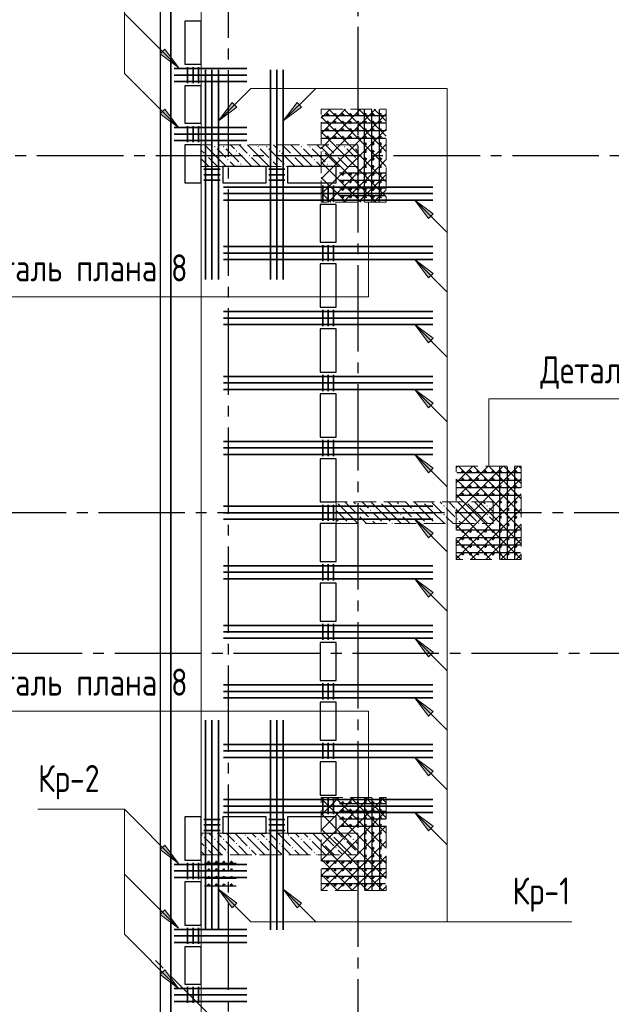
# Model space of a CAD drawing. Header units: millimetres. Extents: x 0 to 43617, y 0 to 59400.
# Tile 6 of 31: x 5995 to 11469, y 21288 to 30388. Entities that reach past the tile are written whole.
import ezdxf

# ---------------------------------------------------------------- set-up
doc = ezdxf.new("R2010")
doc.units = ezdxf.units.MM
doc.linetypes.add('______2', pattern=[270, 200, -70])
doc.linetypes.add('______5', pattern=[1100, 800, -100, 100, -100])
for name, color, linetype, lineweight in [('S1 Стержни арматуры фон', 7, 'Continuous', 25), ('Standard', 7, 'Continuous', 25), ('Вспомогательная арматура', 7, 'Continuous', 25), ('ЖБ Пилон', 180, 'Continuous', 25), ('Оси', 40, '______5', 18), ('Позиционная метка номер позиции', 7, 'Continuous', 13), ('Поперечная арматура', 7, 'Continuous', 25), ('Поперечное армирование AW фон', 7, 'Continuous', 25), ('Примечания', 7, 'Continuous', 25)]:
    doc.layers.add(name, color=color, linetype=linetype, lineweight=lineweight)
doc.layers.add('ЖБ Перекрытие верхний уровень', color=7, linetype='Continuous', lineweight=25, true_color=0xe0e0ff)
doc.styles.add('GOST 2.304-81', font='txt')

msp = doc.modelspace()

# ---------------------------------------------------------------- hatches: boundary and pattern name
at = {"layer": 'ЖБ Пилон', "linetype": 'Continuous', "lineweight": 18, "transparency": 33554687}
for points in [[(7794.5, 29213.1), (7801, 29219.6), (7807.5, 29213.1), (7801, 29206.6)], [(7874.5, 29213.1), (7881, 29219.6), (7887.5, 29213.1), (7881, 29206.6)], [(8194.5, 29213.1), (8201, 29219.6), (8207.5, 29213.1), (8201, 29206.6)], [(8274.5, 29213.1), (8281, 29219.6), (8287.5, 29213.1), (8281, 29206.6)], [(8594.5, 29213.1), (8601, 29219.6), (8607.5, 29213.1), (8601, 29206.6)], [(8674.5, 29213.1), (8681, 29219.6), (8687.5, 29213.1), (8681, 29206.6)], [(8994.5, 29213.1), (9001, 29219.6), (9007.5, 29213.1), (9001, 29206.6)], [(9074.5, 29213.1), (9081, 29219.6), (9087.5, 29213.1), (9081, 29206.6)], [(7714.5, 29133.1), (7721, 29139.6), (7727.5, 29133.1), (7721, 29126.6)], [(7994.5, 29173.1), (8001, 29179.6), (8007.5, 29173.1), (8001, 29166.6)], [(8114.5, 29133.1), (8121, 29139.6), (8127.5, 29133.1), (8121, 29126.6)], [(8394.5, 29173.1), (8401, 29179.6), (8407.5, 29173.1), (8401, 29166.6)], [(8514.5, 29133.1), (8521, 29139.6), (8527.5, 29133.1), (8521, 29126.6)], [(8794.5, 29173.1), (8801, 29179.6), (8807.5, 29173.1), (8801, 29166.6)], [(8914.5, 29133.1), (8921, 29139.6), (8927.5, 29133.1), (8921, 29126.6)], [(7914.5, 29093.1), (7921, 29099.6), (7927.5, 29093.1), (7921, 29086.6)], [(8034.5, 29053.1), (8041, 29059.6), (8047.4, 29053.1), (8041, 29046.6)], [(8314.5, 29093.1), (8321, 29099.6), (8327.5, 29093.1), (8321, 29086.6)], [(8434.5, 29053.1), (8441, 29059.6), (8447.4, 29053.1), (8441, 29046.6)], [(8714.5, 29093.1), (8721, 29099.6), (8727.5, 29093.1), (8721, 29086.6)], [(8834.5, 29053.1), (8841, 29059.6), (8847.4, 29053.1), (8841, 29046.6)], [(9114.5, 29093.1), (9121, 29099.6), (9124, 29096.6), (9124, 29089.7), (9121, 29086.6)], [(8924.3, 25930), (8924, 25929.7), (8924, 25930)], [(9114.5, 25893.1), (9121, 25899.6), (9127.5, 25893.1), (9121, 25886.6)], [(9234.5, 25853.1), (9241, 25859.6), (9247.4, 25853.1), (9241, 25846.6)], [(9324.3, 25930), (9321, 25926.6), (9317.6, 25930)], [(9514.5, 25893.1), (9521, 25899.6), (9527.5, 25893.1), (9521, 25886.6)], [(9634.5, 25853.1), (9641, 25859.6), (9647.4, 25853.1), (9641, 25846.6)], [(9724.3, 25930), (9721, 25926.6), (9717.6, 25930)], [(9914.5, 25893.1), (9921, 25899.6), (9927.5, 25893.1), (9921, 25886.6)], [(10034.5, 25853.1), (10041, 25859.6), (10047.4, 25853.1), (10041, 25846.6)], [(10124.3, 25930), (10121, 25926.6), (10117.6, 25930)], [(10314.5, 25893.1), (10321, 25899.6), (10327.5, 25893.1), (10321, 25886.6)], [(9114.5, 25813.1), (9121, 25819.6), (9127.5, 25813.1), (9121, 25806.6)], [(9234.5, 25773.1), (9241, 25779.6), (9247.4, 25773.1), (9241, 25766.6)], [(9514.5, 25813.1), (9521, 25819.6), (9527.5, 25813.1), (9521, 25806.6)], [(9634.5, 25773.1), (9641, 25779.6), (9647.4, 25773.1), (9641, 25766.6)], [(9914.5, 25813.1), (9921, 25819.6), (9927.5, 25813.1), (9921, 25806.6)], [(10034.5, 25773.1), (10041, 25779.6), (10047.4, 25773.1), (10041, 25766.6)], [(10314.5, 25813.1), (10321, 25819.6), (10327.5, 25813.1), (10321, 25806.6)], [(8954.5, 25733.1), (8960.9, 25739.6), (8967.4, 25733.1), (8964.3, 25730), (8957.6, 25730)], [(9034.5, 25733.1), (9041, 25739.6), (9047.4, 25733.1), (9044.3, 25730), (9037.6, 25730)], [(9354.5, 25733.1), (9360.9, 25739.6), (9367.4, 25733.1), (9364.3, 25730), (9357.6, 25730)], [(9434.5, 25733.1), (9441, 25739.6), (9447.4, 25733.1), (9444.3, 25730), (9437.6, 25730)], [(9754.5, 25733.1), (9760.9, 25739.6), (9767.4, 25733.1), (9764.3, 25730), (9757.6, 25730)], [(9834.5, 25733.1), (9841, 25739.6), (9847.4, 25733.1), (9844.3, 25730), (9837.6, 25730)], [(10154.5, 25733.1), (10160.9, 25739.6), (10167.4, 25733.1), (10164.3, 25730), (10157.6, 25730)], [(10234.5, 25733.1), (10241, 25739.6), (10247.4, 25733.1), (10244.3, 25730), (10237.6, 25730)], [(7674.5, 22853.1), (7681, 22859.6), (7687.5, 22853.1), (7681, 22846.6)], [(8074.5, 22853.1), (8081, 22859.6), (8087.5, 22853.1), (8081, 22846.6)], [(8474.5, 22853.1), (8481, 22859.6), (8487.5, 22853.1), (8481, 22846.6)], [(8874.5, 22853.1), (8881, 22859.6), (8887.5, 22853.1), (8881, 22846.6)], [(7794.5, 22813.1), (7801, 22819.6), (7807.5, 22813.1), (7801, 22806.6)], [(7874.5, 22813.1), (7881, 22819.6), (7887.5, 22813.1), (7881, 22806.6)], [(7994.5, 22773.1), (8001, 22779.6), (8007.5, 22773.1), (8001, 22766.6)], [(8194.5, 22813.1), (8201, 22819.6), (8207.5, 22813.1), (8201, 22806.6)], [(8274.5, 22813.1), (8281, 22819.6), (8287.5, 22813.1), (8281, 22806.6)], [(8394.5, 22773.1), (8401, 22779.6), (8407.5, 22773.1), (8401, 22766.6)], [(8594.5, 22813.1), (8601, 22819.6), (8607.5, 22813.1), (8601, 22806.6)], [(8674.5, 22813.1), (8681, 22819.6), (8687.5, 22813.1), (8681, 22806.6)], [(8794.5, 22773.1), (8801, 22779.6), (8807.5, 22773.1), (8801, 22766.6)], [(8994.5, 22813.1), (9001, 22819.6), (9007.5, 22813.1), (9001, 22806.6)], [(9074.5, 22813.1), (9081, 22819.6), (9087.5, 22813.1), (9081, 22806.6)], [(7714.5, 22733.1), (7721, 22739.6), (7727.5, 22733.1), (7721, 22726.6)], [(7914.5, 22693.1), (7921, 22699.6), (7927.5, 22693.1), (7921, 22686.6)], [(8114.5, 22733.1), (8121, 22739.6), (8127.5, 22733.1), (8121, 22726.6)], [(8314.5, 22693.1), (8321, 22699.6), (8327.5, 22693.1), (8321, 22686.6)], [(8514.5, 22733.1), (8521, 22739.6), (8527.5, 22733.1), (8521, 22726.6)], [(8714.5, 22693.1), (8721, 22699.6), (8727.5, 22693.1), (8721, 22686.6)], [(8914.5, 22733.1), (8921, 22739.6), (8927.5, 22733.1), (8921, 22726.6)], [(9114.5, 22693.1), (9121, 22699.6), (9124, 22696.6), (9124, 22689.7), (9121, 22686.6)]]:
    msp.add_hatch(color=7, dxfattribs=at).paths.add_polyline_path(points, flags=16)
at = {"layer": 'Позиционная метка номер позиции', "linetype": 'Continuous', "lineweight": 13, "transparency": 33554687}
for points in [[(7336.9, 30114.7), (7464.2, 29945), (7294.5, 30072.3)], [(8003.7, 29578.8), (7834, 29451.5), (7961.3, 29621.2)], [(8003.7, 29578.8), (7834, 29451.5), (7961.3, 29621.2)], [(8603.7, 29578.8), (8434, 29451.5), (8561.3, 29621.2)], [(7336.9, 29559.7), (7464.2, 29390), (7294.5, 29517.3)], [(7336.9, 29559.7), (7464.2, 29390), (7294.5, 29517.3)], [(9777.8, 28550.3), (9650.5, 28720), (9820.2, 28592.7)], [(9777.8, 28000.3), (9650.5, 28170), (9820.2, 28042.7)], [(9777.8, 27400.3), (9650.5, 27570), (9820.2, 27442.7)], [(9777.8, 26800.3), (9650.5, 26970), (9820.2, 26842.7)], [(9777.8, 26200.3), (9650.5, 26370), (9820.2, 26242.7)], [(9777.8, 25600.3), (9650.5, 25770), (9820.2, 25642.7)], [(9777.8, 25050.3), (9650.5, 25220), (9820.2, 25092.7)], [(9777.8, 24500.3), (9650.5, 24670), (9820.2, 24542.7)], [(9777.8, 23950.3), (9650.5, 24120), (9820.2, 23992.7)], [(9777.8, 23400.3), (9650.5, 23570), (9820.2, 23442.7)], [(9777.8, 22890.3), (9650.5, 23060), (9820.2, 22932.7)], [(9777.8, 22890.3), (9650.5, 23060), (9820.2, 22932.7)], [(7336.9, 22759.7), (7464.2, 22590), (7294.5, 22717.3)], [(7961.3, 22180.5), (7834, 22350.2), (8003.7, 22222.9)], [(7961.3, 22180.5), (7834, 22350.2), (8003.7, 22222.9)], [(8561.3, 22180.5), (8434, 22350.2), (8603.7, 22222.9)], [(7336.9, 22159.7), (7464.2, 21990), (7294.5, 22117.3)], [(7336.9, 21604.7), (7464.2, 21435), (7294.5, 21562.3)], [(7336.9, 21604.7), (7464.2, 21435), (7294.5, 21562.3)]]:
    msp.add_hatch(color=7, dxfattribs=at).paths.add_polyline_path(points, flags=16)

# ---------------------------------------------------------------- linework, layer by layer
at = {"layer": 'S1 Стержни арматуры фон', "color": 7, "linetype": 'Continuous', "lineweight": 35, "transparency": 33554687}
for p, q in [((7424.1, 29935), (8096.1, 29935)), ((7424.1, 29875), (8096.1, 29875)), ((7714, 29924), (7714, 27986)), ((7714, 29924), (7714, 27986)), ((7774, 29924), (7774, 27986)), ((7774, 29924), (7774, 27986)), ((7834, 29924), (7834, 27986)), ((7834, 29924), (7834, 27986)), ((8314, 29924), (8314, 27986)), ((8314, 29924), (8314, 27986)), ((8374, 29924), (8374, 27986)), ((8374, 29924), (8374, 27986)), ((8434, 29924), (8434, 27986)), ((8434, 29924), (8434, 27986)), ((7424.1, 29815), (8096.1, 29815)), ((7424.1, 29390), (8096.1, 29390)), ((7424.1, 29330), (8096.1, 29330)), ((7424.1, 29270), (8096.1, 29270)), ((7880, 28840), (9818, 28840)), ((7880, 28840), (9818, 28840)), ((7880, 28780), (9818, 28780)), ((7880, 28780), (9818, 28780)), ((7880, 28720), (9818, 28720)), ((7880, 28720), (9818, 28720)), ((7880, 28290), (9818, 28290)), ((7880, 28290), (9818, 28290)), ((7880, 28230), (9818, 28230)), ((7880, 28230), (9818, 28230)), ((7880, 28170), (9818, 28170)), ((7880, 28170), (9818, 28170)), ((7880, 27690), (9818, 27690)), ((7880, 27690), (9818, 27690)), ((7880, 27630), (9818, 27630)), ((7880, 27630), (9818, 27630)), ((7880, 27570), (9818, 27570)), ((7880, 27570), (9818, 27570)), ((7880, 27090), (9818, 27090)), ((7880, 27090), (9818, 27090)), ((7880, 27030), (9818, 27030)), ((7880, 27030), (9818, 27030)), ((7880, 26970), (9818, 26970)), ((7880, 26970), (9818, 26970)), ((7880, 26490), (9818, 26490)), ((7880, 26490), (9818, 26490)), ((7880, 26430), (9818, 26430)), ((7880, 26430), (9818, 26430)), ((7880, 26370), (9818, 26370)), ((7880, 26370), (9818, 26370)), ((7880, 25890), (9818, 25890)), ((7880, 25890), (9818, 25890)), ((7880, 25830), (9818, 25830)), ((7880, 25830), (9818, 25830)), ((7880, 25770), (9818, 25770)), ((7880, 25770), (9818, 25770)), ((7880, 25340), (9818, 25340)), ((7880, 25340), (9818, 25340)), ((7880, 25280), (9818, 25280)), ((7880, 25280), (9818, 25280)), ((7880, 25220), (9818, 25220)), ((7880, 25220), (9818, 25220)), ((7880, 24790), (9818, 24790)), ((7880, 24790), (9818, 24790)), ((7880, 24730), (9818, 24730)), ((7880, 24730), (9818, 24730)), ((7880, 24670), (9818, 24670)), ((7880, 24670), (9818, 24670)), ((7880, 24240), (9818, 24240)), ((7880, 24240), (9818, 24240)), ((7880, 24180), (9818, 24180)), ((7880, 24180), (9818, 24180)), ((7880, 24120), (9818, 24120)), ((7880, 24120), (9818, 24120)), ((7714, 23914), (7714, 21976)), ((7714, 23914), (7714, 21976)), ((7774, 23914), (7774, 21976)), ((7774, 23914), (7774, 21976)), ((7834, 23914), (7834, 21976)), ((7834, 23914), (7834, 21976)), ((8314, 23914), (8314, 21976)), ((8314, 23914), (8314, 21976)), ((8374, 23914), (8374, 21976)), ((8374, 23914), (8374, 21976)), ((8434, 23914), (8434, 21976)), ((8434, 23914), (8434, 21976)), ((7880, 23690), (9818, 23690)), ((7880, 23690), (9818, 23690)), ((7880, 23630), (9818, 23630)), ((7880, 23630), (9818, 23630)), ((7880, 23570), (9818, 23570)), ((7880, 23570), (9818, 23570)), ((7880, 23180), (9818, 23180)), ((7880, 23180), (9818, 23180)), ((7880, 23120), (9818, 23120)), ((7880, 23120), (9818, 23120)), ((7880, 23060), (9818, 23060)), ((7880, 23060), (9818, 23060)), ((7424.1, 22580), (8096.1, 22580)), ((7424.1, 22520), (8096.1, 22520)), ((7424.1, 22460), (8096.1, 22460)), ((7424.1, 21980), (8096.1, 21980)), ((7424.1, 21920), (8096.1, 21920)), ((7424.1, 21860), (8096.1, 21860)), ((7424.1, 21435), (8096.1, 21435)), ((7424.1, 21375), (8096.1, 21375)), ((7424.1, 21315), (8096.1, 21315))]:
    msp.add_line(p, q, dxfattribs=at)
at = {"layer": 'Standard', "color": 7, "linetype": 'Continuous', "lineweight": 25, "transparency": 33554687}
for p, q in [((7394, 28680), (7394, 57220)), ((7524, 30375), (7524, 29975)), ((7674, 30375), (7524, 30375)), ((7674, 29975), (7674, 30375)), ((7524, 29975), (7674, 29975)), ((7524, 29775), (7524, 29430)), ((7674, 29775), (7524, 29775)), ((7674, 29430), (7674, 29775)), ((7524, 29430), (7674, 29430)), ((7524, 29230), (7524, 28880)), ((7674, 29230), (7524, 29230)), ((7674, 28880), (7674, 29230)), ((7874, 29030), (7874, 28880)), ((8274, 29030), (7874, 29030)), ((8274, 28880), (8274, 29030)), ((8474, 29030), (8474, 28880)), ((8924, 29030), (8474, 29030)), ((8924, 28880), (8924, 29030)), ((7524, 28880), (7674, 28880)), ((7874, 28880), (8274, 28880)), ((8474, 28880), (8924, 28880)), ((7394, 20799.6), (7394, 28680)), ((8774, 28680), (8774, 28330)), ((8924, 28680), (8774, 28680)), ((8924, 28330), (8924, 28680)), ((8774, 28330), (8924, 28330)), ((8774, 28130), (8774, 27730)), ((8924, 28130), (8774, 28130)), ((8924, 27730), (8924, 28130)), ((8774, 27730), (8924, 27730)), ((8774, 27530), (8774, 27130)), ((8924, 27530), (8774, 27530)), ((8924, 27130), (8924, 27530)), ((8774, 27130), (8924, 27130)), ((8774, 26930), (8774, 26530)), ((8924, 26930), (8774, 26930)), ((8924, 26530), (8924, 26930)), ((8774, 26530), (8924, 26530)), ((8774, 26330), (8774, 25930)), ((8924, 26330), (8774, 26330)), ((8924, 25930), (8924, 26330)), ((8774, 25930), (8924, 25930)), ((8774, 25730), (8774, 25380)), ((8924, 25730), (8774, 25730)), ((8924, 25380), (8924, 25730)), ((8774, 25380), (8924, 25380)), ((8774, 25180), (8774, 24830)), ((8924, 25180), (8774, 25180)), ((8924, 24830), (8924, 25180)), ((8774, 24830), (8924, 24830)), ((8774, 24630), (8774, 24280)), ((8924, 24630), (8774, 24630)), ((8924, 24280), (8924, 24630)), ((8774, 24280), (8924, 24280)), ((8774, 24080), (8774, 23730)), ((8924, 24080), (8774, 24080)), ((8924, 23730), (8924, 24080)), ((8774, 23730), (8924, 23730)), ((8774, 23530), (8774, 23220)), ((8924, 23530), (8774, 23530)), ((8924, 23220), (8924, 23530)), ((8774, 23220), (8924, 23220)), ((7524, 23020), (7524, 22620)), ((7674, 23020), (7524, 23020)), ((7674, 22620), (7674, 23020)), ((7874, 23020), (7874, 22870)), ((8274, 23020), (7874, 23020)), ((8274, 22870), (8274, 23020)), ((8474, 23020), (8474, 22870)), ((8924, 23020), (8474, 23020)), ((8924, 22870), (8924, 23020)), ((7874, 22870), (8274, 22870)), ((8474, 22870), (8924, 22870)), ((7524, 22620), (7674, 22620)), ((7524, 22420), (7524, 22020)), ((7674, 22420), (7524, 22420)), ((7674, 22020), (7674, 22420)), ((7524, 22020), (7674, 22020)), ((7524, 21820), (7524, 21475)), ((7674, 21820), (7524, 21820)), ((7674, 21475), (7674, 21820)), ((7524, 21475), (7674, 21475))]:
    msp.add_line(p, q, dxfattribs=at)
at = {"layer": 'Standard', "color": 254, "linetype": 'Continuous', "lineweight": 25, "true_color": 0xc4c4ff, "transparency": 33554687}
msp.add_lwpolyline([(7294, 10000), (33174, 10000), (33174, 57320), (7294, 57320), (7294, 10000)], dxfattribs=at)
at = {"layer": 'Standard', "color": 7, "linetype": 'Continuous', "lineweight": 25, "transparency": 33554687}
msp.add_lwpolyline([(7394, 10100), (33074, 10100), (33074, 57220), (7394, 57220), (7394, 10100)], dxfattribs=at)
at = {"layer": 'Standard', "color": 7, "linetype": 'Continuous', "lineweight": 13, "transparency": 33554687}
msp.add_lwpolyline([(7674, 10379.8), (33074, 10379.8), (33074, 57220), (7674, 57220), (7674, 10379.8)], dxfattribs=at)
at = {"layer": 'Вспомогательная арматура', "color": 7, "linetype": 'Continuous', "lineweight": 25, "transparency": 33554687}
for p, q in [((9379, 29500), (8789, 29500)), ((9184, 28705), (9184, 29555)), ((9254, 28705), (9254, 29555)), ((9324, 28705), (9324, 29555)), ((9379, 29430), (8789, 29430)), ((9379, 29360), (8789, 29360)), ((9379, 29290), (8789, 29290)), ((9379, 28970), (8954, 28970)), ((9379, 28900), (8954, 28900)), ((9379, 28830), (8954, 28830)), ((9379, 28760), (8954, 28760)), ((10434, 26255), (10434, 25405)), ((10504, 26255), (10504, 25405)), ((10574, 26255), (10574, 25405)), ((10629, 26200), (10039, 26200)), ((10629, 26130), (10039, 26130)), ((10629, 26060), (10039, 26060)), ((10629, 25990), (10039, 25990)), ((10629, 25670), (10039, 25670)), ((10629, 25600), (10039, 25600)), ((10629, 25530), (10039, 25530)), ((10629, 25460), (10039, 25460)), ((9379, 23140), (8954, 23140)), ((9184, 23195), (9184, 22345)), ((9254, 23195), (9254, 22345)), ((9324, 23195), (9324, 22345)), ((9379, 23070), (8954, 23070)), ((9379, 23000), (8954, 23000)), ((9379, 22930), (8954, 22930)), ((7999, 22590), (7704, 22590)), ((9379, 22610), (8789, 22610)), ((7999, 22520), (7704, 22520)), ((9379, 22540), (8789, 22540)), ((7999, 22450), (7704, 22450)), ((9379, 22470), (8789, 22470)), ((9379, 22400), (8789, 22400)), ((7999, 22380), (7704, 22380))]:
    msp.add_line(p, q, dxfattribs=at)
at = {"layer": 'ЖБ Перекрытие верхний уровень', "color": 7, "linetype": 'Continuous', "lineweight": 18, "transparency": 33554687}
for p, q in [((7394, 57220), (7394, 28680)), ((7524, 29975), (7524, 30375)), ((7524, 30375), (7674, 30375)), ((7674, 30375), (7674, 29975)), ((7674, 29975), (7524, 29975)), ((7524, 29430), (7524, 29775)), ((7524, 29775), (7674, 29775)), ((7674, 29775), (7674, 29430)), ((7674, 29430), (7524, 29430)), ((7524, 29230), (7674, 29230)), ((7524, 28880), (7524, 29230)), ((7674, 29230), (7674, 28880)), ((7874, 28880), (7874, 29030)), ((7874, 29030), (8274, 29030)), ((8274, 29030), (8274, 28880)), ((8474, 29030), (8924, 29030)), ((8474, 28880), (8474, 29030)), ((8924, 29030), (8924, 28880)), ((7674, 28880), (7524, 28880)), ((8274, 28880), (7874, 28880)), ((8924, 28880), (8474, 28880)), ((7394, 28680), (7394, 20799.6)), ((8774, 28680), (8924, 28680)), ((8774, 28330), (8774, 28680)), ((8924, 28680), (8924, 28330)), ((8924, 28330), (8774, 28330)), ((8774, 27730), (8774, 28130)), ((8774, 28130), (8924, 28130)), ((8924, 28130), (8924, 27730)), ((8924, 27730), (8774, 27730)), ((8774, 27130), (8774, 27530)), ((8774, 27530), (8924, 27530)), ((8924, 27530), (8924, 27130)), ((8924, 27130), (8774, 27130)), ((8774, 26530), (8774, 26930)), ((8774, 26930), (8924, 26930)), ((8924, 26930), (8924, 26530)), ((8924, 26530), (8774, 26530)), ((8774, 25930), (8774, 26330)), ((8774, 26330), (8924, 26330)), ((8924, 26330), (8924, 25930)), ((8924, 25930), (8774, 25930)), ((8774, 25730), (8924, 25730)), ((8774, 25380), (8774, 25730)), ((8924, 25730), (8924, 25380)), ((8924, 25380), (8774, 25380)), ((8774, 24830), (8774, 25180)), ((8774, 25180), (8924, 25180)), ((8924, 25180), (8924, 24830)), ((8924, 24830), (8774, 24830)), ((8774, 24280), (8774, 24630)), ((8774, 24630), (8924, 24630)), ((8924, 24630), (8924, 24280)), ((8924, 24280), (8774, 24280)), ((8774, 23730), (8774, 24080)), ((8774, 24080), (8924, 24080)), ((8924, 24080), (8924, 23730)), ((8924, 23730), (8774, 23730)), ((8774, 23530), (8924, 23530)), ((8774, 23220), (8774, 23530)), ((8924, 23530), (8924, 23220)), ((8924, 23220), (8774, 23220)), ((7524, 22620), (7524, 23020)), ((7524, 23020), (7674, 23020)), ((7674, 23020), (7674, 22620)), ((7874, 22870), (7874, 23020)), ((7874, 23020), (8274, 23020)), ((8274, 23020), (8274, 22870)), ((8474, 23020), (8924, 23020)), ((8474, 22870), (8474, 23020)), ((8924, 23020), (8924, 22870)), ((8274, 22870), (7874, 22870)), ((8924, 22870), (8474, 22870)), ((7674, 22620), (7524, 22620)), ((7524, 22420), (7674, 22420)), ((7524, 22020), (7524, 22420)), ((7674, 22420), (7674, 22020)), ((7674, 22020), (7524, 22020)), ((7524, 21475), (7524, 21820)), ((7524, 21820), (7674, 21820)), ((7674, 21820), (7674, 21475)), ((7674, 21475), (7524, 21475))]:
    msp.add_line(p, q, dxfattribs=at)
at = {"layer": 'ЖБ Пилон', "color": 253, "linetype": '______2', "lineweight": 13, "true_color": 0xa0a0a0, "transparency": 33554687}
for p, q in [((9124, 29230), (7674, 29230)), ((7674, 29230), (7674, 29030)), ((9124, 29030), (9124, 29230)), ((7674, 29030), (9124, 29030)), ((10374, 25930), (8924, 25930)), ((8924, 25930), (8924, 25730)), ((10374, 25730), (10374, 25930)), ((8924, 25730), (10374, 25730)), ((9124, 22870), (7674, 22870)), ((7674, 22870), (7674, 22670)), ((9124, 22670), (9124, 22870)), ((7674, 22670), (9124, 22670))]:
    msp.add_line(p, q, dxfattribs=at)
at = {"layer": 'ЖБ Пилон', "color": 9, "linetype": 'Continuous', "lineweight": 18, "true_color": 0xc7c7c7, "transparency": 33554687}
for p, q in [((7821, 29113.1), (7704.1, 29230)), ((7944.1, 29230), (7981, 29193.1)), ((8024.1, 29230), (8101, 29153.1)), ((8221, 29113.1), (8104.1, 29230)), ((8344.1, 29230), (8381, 29193.1)), ((8424.1, 29230), (8501, 29153.1)), ((8621, 29113.1), (8504.1, 29230)), ((8744.1, 29230), (8781, 29193.1)), ((8824.1, 29230), (8901, 29153.1)), ((9021, 29113.1), (8904.1, 29230)), ((7674, 29180.1), (7701, 29153.1)), ((7821, 29193.1), (7901, 29113.1)), ((7901, 29193.1), (8021, 29073.1)), ((8141, 29033.1), (8021, 29153.1)), ((8221, 29193.1), (8301, 29113.1)), ((8301, 29193.1), (8421, 29073.1)), ((8541, 29033.1), (8421, 29153.1)), ((8621, 29193.1), (8701, 29113.1)), ((8701, 29193.1), (8821, 29073.1)), ((8941, 29033.1), (8821, 29153.1)), ((9021, 29193.1), (9101, 29113.1)), ((9101, 29193.1), (9124, 29170.1)), ((7741, 29033.1), (7674, 29100.1)), ((7741, 29113.1), (7821, 29033.1)), ((7741, 29033.1), (7744.1, 29030)), ((7821, 29113.1), (7901, 29033.1)), ((7821, 29033.1), (7824.1, 29030)), ((7981, 29033.1), (7941, 29073.1)), ((7984.1, 29030), (7981, 29033.1)), ((8060.9, 29033.1), (8064.1, 29030)), ((8141, 29113.1), (8221, 29033.1)), ((8141, 29033.1), (8144.1, 29030)), ((8221, 29113.1), (8301, 29033.1)), ((8221, 29033.1), (8224.1, 29030)), ((8381, 29033.1), (8341, 29073.1)), ((8384.1, 29030), (8381, 29033.1)), ((8460.9, 29033.1), (8464.1, 29030)), ((8541, 29113.1), (8621, 29033.1)), ((8541, 29033.1), (8544.1, 29030)), ((8621, 29113.1), (8701, 29033.1)), ((8621, 29033.1), (8624.1, 29030)), ((8781, 29033.1), (8741, 29073.1)), ((8784.1, 29030), (8781, 29033.1)), ((8860.9, 29033.1), (8864.1, 29030)), ((8941, 29113.1), (9021, 29033.1)), ((8941, 29033.1), (8944.1, 29030)), ((9021, 29113.1), (9101, 29033.1)), ((9021, 29033.1), (9024.1, 29030)), ((8941, 25833.1), (8924, 25850.1)), ((8941, 25913.1), (9021, 25833.1)), ((9021, 25913.1), (9004.1, 25930)), ((9021, 25913.1), (9101, 25833.1)), ((9084.1, 25930), (9101, 25913.1)), ((9181, 25833.1), (9141, 25873.1)), ((9164.1, 25930), (9221, 25873.1)), ((9341, 25833.1), (9244.1, 25930)), ((9341, 25913.1), (9421, 25833.1)), ((9421, 25913.1), (9404.1, 25930)), ((9421, 25913.1), (9501, 25833.1)), ((9484.1, 25930), (9501, 25913.1)), ((9581, 25833.1), (9541, 25873.1)), ((9564.1, 25930), (9621, 25873.1)), ((9741, 25833.1), (9644.1, 25930)), ((9741, 25913.1), (9821, 25833.1)), ((9821, 25913.1), (9804.1, 25930)), ((9821, 25913.1), (9901, 25833.1)), ((9884.1, 25930), (9901, 25913.1)), ((9981, 25833.1), (9941, 25873.1)), ((9964.1, 25930), (10021, 25873.1)), ((10141, 25833.1), (10044.1, 25930)), ((10141, 25913.1), (10221, 25833.1)), ((10221, 25913.1), (10204.1, 25930)), ((10221, 25913.1), (10301, 25833.1)), ((10284.1, 25930), (10301, 25913.1)), ((10374, 25840.1), (10341, 25873.1)), ((10364.1, 25930), (10374, 25920.1)), ((8924, 25770.1), (8941, 25753.1)), ((8941, 25833.1), (9021, 25753.1)), ((9021, 25833.1), (9124.1, 25730)), ((9141, 25793.1), (9204.1, 25730)), ((9221, 25793.1), (9181, 25833.1)), ((9260.9, 25833.1), (9341, 25753.1)), ((9260.9, 25753.1), (9284.1, 25730)), ((9341, 25833.1), (9421, 25753.1)), ((9421, 25833.1), (9524.1, 25730)), ((9541, 25793.1), (9604.1, 25730)), ((9621, 25793.1), (9581, 25833.1)), ((9660.9, 25833.1), (9741, 25753.1)), ((9660.9, 25753.1), (9684.1, 25730)), ((9741, 25833.1), (9821, 25753.1)), ((9821, 25833.1), (9924.1, 25730)), ((9941, 25793.1), (10004.1, 25730)), ((10021, 25793.1), (9981, 25833.1)), ((10060.9, 25833.1), (10141, 25753.1)), ((10060.9, 25753.1), (10084.1, 25730)), ((10141, 25833.1), (10221, 25753.1)), ((10221, 25833.1), (10324.1, 25730)), ((10341, 25793.1), (10374, 25760.1)), ((7744.1, 22870), (7781, 22833.1)), ((7860.9, 22833.1), (7824.1, 22870)), ((7904.1, 22870), (7981, 22793.1)), ((7984.1, 22870), (8101, 22753.1)), ((8144.1, 22870), (8181, 22833.1)), ((8260.9, 22833.1), (8224.1, 22870)), ((8304.1, 22870), (8381, 22793.1)), ((8384.1, 22870), (8501, 22753.1)), ((8544.1, 22870), (8581, 22833.1)), ((8660.9, 22833.1), (8624.1, 22870)), ((8704.1, 22870), (8781, 22793.1)), ((8784.1, 22870), (8901, 22753.1)), ((8944.1, 22870), (8981, 22833.1)), ((9060.9, 22833.1), (9024.1, 22870)), ((9104.1, 22870), (9124, 22850.1)), ((7674, 22780.1), (7701, 22753.1)), ((7821, 22713.1), (7701, 22833.1)), ((7821, 22793.1), (7901, 22713.1)), ((7901, 22793.1), (8021, 22673.1)), ((8104.1, 22670), (8021, 22753.1)), ((8221, 22713.1), (8101, 22833.1)), ((8221, 22793.1), (8301, 22713.1)), ((8301, 22793.1), (8421, 22673.1)), ((8504.1, 22670), (8421, 22753.1)), ((8621, 22713.1), (8501, 22833.1)), ((8621, 22793.1), (8701, 22713.1)), ((8701, 22793.1), (8821, 22673.1)), ((8904.1, 22670), (8821, 22753.1)), ((9021, 22713.1), (8901, 22833.1)), ((9021, 22793.1), (9101, 22713.1)), ((9101, 22793.1), (9124, 22770.1)), ((7704.1, 22670), (7674, 22700.1)), ((7741, 22713.1), (7784.1, 22670)), ((7821, 22713.1), (7864.1, 22670)), ((7944.1, 22670), (7941, 22673.1)), ((8141, 22713.1), (8184.1, 22670)), ((8221, 22713.1), (8264.1, 22670)), ((8344.1, 22670), (8341, 22673.1)), ((8541, 22713.1), (8584.1, 22670)), ((8621, 22713.1), (8664.1, 22670)), ((8744.1, 22670), (8741, 22673.1)), ((8941, 22713.1), (8984.1, 22670)), ((9021, 22713.1), (9064.1, 22670))]:
    msp.add_line(p, q, dxfattribs=at)
at = {"layer": 'Оси', "color": 8, "linetype": '______5', "lineweight": -3, "transparency": 33554687}
for p, q in [((9124, 57820), (9124, 7100)), ((7924, 57420), (7924, 7100)), ((22354, 29130), (4600, 29130)), ((29524, 25830), (4600, 25830)), ((34074, 24530), (4600, 24530)), ((34074, 24530), (4600, 24530)), ((16513.2, 12429.9), (7199.9, 21743.2))]:
    msp.add_line(p, q, dxfattribs=at)
at = {"layer": 'Позиционная метка номер позиции', "color": 7, "linetype": 'Continuous', "lineweight": 13, "transparency": 33554687}
for p, q in [((7464.2, 29945), (6964.2, 30445)), ((7294.5, 30072.3), (7336.9, 30114.7)), ((7464.2, 29945), (7294.5, 30072.3)), ((7315.7, 30093.5), (7305.1, 30104.1)), ((7336.9, 30114.7), (7464.2, 29945)), ((7464.2, 29945), (7464.2, 29945)), ((7464.2, 29945), (7464.2, 29945)), ((7464.2, 29945), (7464.2, 29945)), ((7464.2, 29390), (6964.2, 29890)), ((7834, 29451.5), (8134, 29751.5)), ((8434, 29451.5), (8734, 29751.5)), ((7834, 29451.5), (7961.3, 29621.2)), ((7834, 29451.5), (7961.3, 29621.2)), ((8003.7, 29578.8), (7834, 29451.5)), ((8003.7, 29578.8), (7834, 29451.5)), ((7961.3, 29621.2), (8003.7, 29578.8)), ((7961.3, 29621.2), (8003.7, 29578.8)), ((7982.5, 29600), (7993.1, 29610.6)), ((7982.5, 29600), (7993.1, 29610.6)), ((8434, 29451.5), (8561.3, 29621.2)), ((8603.7, 29578.8), (8434, 29451.5)), ((8561.3, 29621.2), (8603.7, 29578.8)), ((8582.5, 29600), (8593.1, 29610.6)), ((7294.5, 29517.3), (7336.9, 29559.7)), ((7294.5, 29517.3), (7336.9, 29559.7)), ((7464.2, 29390), (7294.5, 29517.3)), ((7464.2, 29390), (7294.5, 29517.3)), ((7315.7, 29538.5), (7305.1, 29549.1)), ((7315.7, 29538.5), (7305.1, 29549.1)), ((7336.9, 29559.7), (7464.2, 29390)), ((7336.9, 29559.7), (7464.2, 29390)), ((7834, 29451.5), (7834, 29451.5)), ((7834, 29451.5), (7834, 29451.5)), ((7834, 29451.5), (7834, 29451.5)), ((7834, 29451.5), (7834, 29451.5)), ((7834, 29451.5), (7834, 29451.5)), ((7834, 29451.5), (7834, 29451.5)), ((8434, 29451.5), (8434, 29451.5)), ((8434, 29451.5), (8434, 29451.5)), ((8434, 29451.5), (8434, 29451.5)), ((7464.2, 29390), (7464.2, 29390)), ((7464.2, 29390), (7464.2, 29390)), ((7464.2, 29390), (7464.2, 29390)), ((7464.2, 29390), (7464.2, 29390)), ((7464.2, 29390), (7464.2, 29390)), ((7464.2, 29390), (7464.2, 29390)), ((9650.5, 28720), (9950.5, 28420)), ((9650.5, 28720), (9650.5, 28720)), ((9650.5, 28720), (9650.5, 28720)), ((9650.5, 28720), (9650.5, 28720)), ((9650.5, 28720), (9820.2, 28592.7)), ((9777.8, 28550.3), (9650.5, 28720)), ((9820.2, 28592.7), (9777.8, 28550.3)), ((9799, 28571.5), (9809.6, 28560.9)), ((9650.5, 28170), (9950.5, 27870)), ((9650.5, 28170), (9650.5, 28170)), ((9650.5, 28170), (9650.5, 28170)), ((9650.5, 28170), (9650.5, 28170)), ((9650.5, 28170), (9820.2, 28042.7)), ((9777.8, 28000.3), (9650.5, 28170)), ((9820.2, 28042.7), (9777.8, 28000.3)), ((9799, 28021.5), (9809.6, 28010.9)), ((9650.5, 27570), (9950.5, 27270)), ((9650.5, 27570), (9650.5, 27570)), ((9650.5, 27570), (9650.5, 27570)), ((9650.5, 27570), (9650.5, 27570)), ((9650.5, 27570), (9820.2, 27442.7)), ((9777.8, 27400.3), (9650.5, 27570)), ((9820.2, 27442.7), (9777.8, 27400.3)), ((9799, 27421.5), (9809.6, 27410.9)), ((9650.5, 26970), (9950.5, 26670)), ((9650.5, 26970), (9650.5, 26970)), ((9650.5, 26970), (9650.5, 26970)), ((9650.5, 26970), (9650.5, 26970)), ((9650.5, 26970), (9820.2, 26842.7)), ((9777.8, 26800.3), (9650.5, 26970)), ((9820.2, 26842.7), (9777.8, 26800.3)), ((9799, 26821.5), (9809.6, 26810.9)), ((9650.5, 26370), (9950.5, 26070)), ((9650.5, 26370), (9650.5, 26370)), ((9650.5, 26370), (9650.5, 26370)), ((9650.5, 26370), (9650.5, 26370)), ((9650.5, 26370), (9820.2, 26242.7)), ((9777.8, 26200.3), (9650.5, 26370)), ((9820.2, 26242.7), (9777.8, 26200.3)), ((9799, 26221.5), (9809.6, 26210.9)), ((9650.5, 25770), (9950.5, 25470)), ((9650.5, 25770), (9650.5, 25770)), ((9650.5, 25770), (9650.5, 25770)), ((9650.5, 25770), (9650.5, 25770)), ((9650.5, 25770), (9820.2, 25642.7)), ((9777.8, 25600.3), (9650.5, 25770)), ((9820.2, 25642.7), (9777.8, 25600.3)), ((9799, 25621.5), (9809.6, 25610.9)), ((9650.5, 25220), (9950.5, 24920)), ((9650.5, 25220), (9650.5, 25220)), ((9650.5, 25220), (9650.5, 25220)), ((9650.5, 25220), (9650.5, 25220)), ((9650.5, 25220), (9820.2, 25092.7)), ((9777.8, 25050.3), (9650.5, 25220)), ((9820.2, 25092.7), (9777.8, 25050.3)), ((9799, 25071.5), (9809.6, 25060.9)), ((9650.5, 24670), (9950.5, 24370)), ((9650.5, 24670), (9650.5, 24670)), ((9650.5, 24670), (9650.5, 24670)), ((9650.5, 24670), (9650.5, 24670)), ((9650.5, 24670), (9820.2, 24542.7)), ((9777.8, 24500.3), (9650.5, 24670)), ((9820.2, 24542.7), (9777.8, 24500.3)), ((9799, 24521.5), (9809.6, 24510.9)), ((9650.5, 24120), (9950.5, 23820)), ((9650.5, 24120), (9650.5, 24120)), ((9650.5, 24120), (9650.5, 24120)), ((9650.5, 24120), (9650.5, 24120)), ((9650.5, 24120), (9820.2, 23992.7)), ((9777.8, 23950.3), (9650.5, 24120)), ((9820.2, 23992.7), (9777.8, 23950.3)), ((9799, 23971.5), (9809.6, 23960.9)), ((9650.5, 23570), (9950.5, 23270)), ((9650.5, 23570), (9650.5, 23570)), ((9650.5, 23570), (9650.5, 23570)), ((9650.5, 23570), (9650.5, 23570)), ((9650.5, 23570), (9820.2, 23442.7)), ((9777.8, 23400.3), (9650.5, 23570)), ((9820.2, 23442.7), (9777.8, 23400.3)), ((9799, 23421.5), (9809.6, 23410.9)), ((7464.2, 22590), (6964.2, 23090)), ((9650.5, 23060), (9650.5, 23060)), ((9650.5, 23060), (9650.5, 23060)), ((9650.5, 23060), (9650.5, 23060)), ((9650.5, 23060), (9820.2, 22932.7)), ((9777.8, 22890.3), (9650.5, 23060)), ((9650.5, 23060), (9950.5, 22760)), ((9650.5, 23060), (9650.5, 23060)), ((9650.5, 23060), (9650.5, 23060)), ((9650.5, 23060), (9650.5, 23060)), ((9650.5, 23060), (9820.2, 22932.7)), ((9777.8, 22890.3), (9650.5, 23060)), ((9820.2, 22932.7), (9777.8, 22890.3)), ((9820.2, 22932.7), (9777.8, 22890.3)), ((9799, 22911.5), (9809.6, 22900.9)), ((9799, 22911.5), (9809.6, 22900.9)), ((7294.5, 22717.3), (7336.9, 22759.7)), ((7336.9, 22759.7), (7464.2, 22590)), ((7464.2, 22590), (7294.5, 22717.3)), ((7315.7, 22738.5), (7305.1, 22749.1)), ((7464.2, 22590), (7464.2, 22590)), ((7464.2, 22590), (7464.2, 22590)), ((7464.2, 22590), (7464.2, 22590)), ((7464.2, 21990), (6964.2, 22490)), ((7834, 22350.2), (7834, 22350.2)), ((7834, 22350.2), (7834, 22350.2)), ((7834, 22350.2), (7834, 22350.2)), ((7834, 22350.2), (8003.7, 22222.9)), ((7961.3, 22180.5), (7834, 22350.2)), ((7834, 22350.2), (8134, 22050.2)), ((7834, 22350.2), (7834, 22350.2)), ((7834, 22350.2), (7834, 22350.2)), ((7834, 22350.2), (7834, 22350.2)), ((7834, 22350.2), (8003.7, 22222.9)), ((7961.3, 22180.5), (7834, 22350.2)), ((8434, 22350.2), (8734, 22050.2)), ((8434, 22350.2), (8434, 22350.2)), ((8434, 22350.2), (8434, 22350.2)), ((8434, 22350.2), (8434, 22350.2)), ((8434, 22350.2), (8603.7, 22222.9)), ((8561.3, 22180.5), (8434, 22350.2)), ((8003.7, 22222.9), (7961.3, 22180.5)), ((8003.7, 22222.9), (7961.3, 22180.5)), ((8603.7, 22222.9), (8561.3, 22180.5)), ((7294.5, 22117.3), (7336.9, 22159.7)), ((7464.2, 21990), (7294.5, 22117.3)), ((7315.7, 22138.5), (7305.1, 22149.1)), ((7336.9, 22159.7), (7464.2, 21990)), ((7982.5, 22201.7), (7993.1, 22191.1)), ((7982.5, 22201.7), (7993.1, 22191.1)), ((8582.5, 22201.7), (8593.1, 22191.1)), ((7464.2, 21435), (6964.2, 21935)), ((7464.2, 21990), (7464.2, 21990)), ((7464.2, 21990), (7464.2, 21990)), ((7464.2, 21990), (7464.2, 21990)), ((7294.5, 21562.3), (7336.9, 21604.7)), ((7294.5, 21562.3), (7336.9, 21604.7)), ((7315.7, 21583.5), (7305.1, 21594.1)), ((7315.7, 21583.5), (7305.1, 21594.1)), ((7336.9, 21604.7), (7464.2, 21435)), ((7336.9, 21604.7), (7464.2, 21435)), ((7464.2, 21435), (7294.5, 21562.3)), ((7464.2, 21435), (7294.5, 21562.3)), ((7464.2, 21435), (7464.2, 21435)), ((7464.2, 21435), (7464.2, 21435)), ((7464.2, 21435), (7464.2, 21435)), ((7464.2, 21435), (7464.2, 21435)), ((7464.2, 21435), (7464.2, 21435)), ((7464.2, 21435), (7464.2, 21435))]:
    msp.add_line(p, q, dxfattribs=at)
for points in [[(7464.2, 29390), (6964.2, 29890), (6964.2, 33410), (6164.2, 33410)], [(7834, 29451.5), (8134, 29751.5), (9950.5, 29751.5), (9950.5, 22050.2), (11104, 22050.2)], [(7464.2, 21435), (6964.2, 21935), (6964.2, 23090), (6164.2, 23090)], [(9650.5, 23060), (9950.5, 22760), (9950.5, 22050.2), (11104, 22050.2)], [(7834, 22350.2), (8134, 22050.2), (11104, 22050.2)]]:
    msp.add_lwpolyline(points, dxfattribs=at)
at = {"layer": 'Поперечная арматура', "color": 7, "linetype": 'Continuous', "lineweight": 50, "transparency": 33554687}
for centre in [(8844, 29510), (8914, 29510), (8984, 29510), (9054, 29510), (9124, 29510), (9194, 29510), (9264, 29510), (9334, 29510), (8844, 29440), (8914, 29440), (8984, 29440), (9054, 29440), (9124, 29440), (9194, 29440), (9264, 29440), (9334, 29440), (8844, 29370), (8844, 29300), (8914, 29370), (8914, 29300), (8984, 29370), (8984, 29300), (9054, 29370), (9054, 29300), (9124, 29370), (9124, 29300), (9194, 29370), (9194, 29300), (9264, 29370), (9264, 29300), (9334, 29370), (9334, 29300), (9194, 29240), (9264, 29240), (9334, 29240), (9194, 29170), (9264, 29170), (9334, 29170), (9194, 29100), (9194, 29030), (9264, 29100), (9264, 29030), (9334, 29100), (9334, 29030), (8984, 28960), (9054, 28960), (9124, 28960), (9194, 28960), (9264, 28960), (9334, 28960), (8984, 28890), (9054, 28890), (9124, 28890), (9194, 28890), (9264, 28890), (9334, 28890), (8984, 28820), (9054, 28820), (9124, 28820), (9194, 28820), (9264, 28820), (9334, 28820), (8984, 28750), (9054, 28750), (9124, 28750), (9194, 28750), (9264, 28750), (9334, 28750), (10094, 26210), (10164, 26210), (10234, 26210), (10304, 26210), (10374, 26210), (10444, 26210), (10514, 26210), (10584, 26210), (10094, 26140), (10164, 26140), (10234, 26140), (10304, 26140), (10374, 26140), (10444, 26140), (10514, 26140), (10584, 26140), (10094, 26070), (10164, 26070), (10234, 26070), (10304, 26070), (10374, 26070), (10444, 26070), (10514, 26070), (10584, 26070), (10094, 26000), (10164, 26000), (10234, 26000), (10304, 26000), (10374, 26000), (10444, 26000), (10444, 25930), (10514, 26000), (10514, 25930), (10584, 26000), (10584, 25930), (10444, 25860), (10514, 25860), (10584, 25860), (10444, 25790), (10514, 25790), (10584, 25790), (10094, 25660), (10164, 25660), (10234, 25660), (10304, 25660), (10374, 25660), (10444, 25720), (10444, 25660), (10514, 25720), (10514, 25660), (10584, 25720), (10584, 25660), (10094, 25590), (10164, 25590), (10234, 25590), (10304, 25590), (10374, 25590), (10444, 25590), (10514, 25590), (10584, 25590), (10094, 25520), (10164, 25520), (10234, 25520), (10304, 25520), (10374, 25520), (10444, 25520), (10514, 25520), (10584, 25520), (10094, 25450), (10164, 25450), (10234, 25450), (10304, 25450), (10374, 25450), (10444, 25450), (10514, 25450), (10584, 25450), (8984, 23150), (9054, 23150), (9124, 23150), (9194, 23150), (9264, 23150), (9334, 23150), (8984, 23080), (9054, 23080), (9124, 23080), (9194, 23080), (9264, 23080), (9334, 23080), (8984, 23010), (8984, 22940), (9054, 23010), (9054, 22940), (9124, 23010), (9124, 22940), (9194, 23010), (9194, 22940), (9264, 23010), (9264, 22940), (9334, 23010), (9334, 22940), (9194, 22870), (9264, 22870), (9334, 22870), (9194, 22800), (9264, 22800), (9334, 22800), (9194, 22730), (9194, 22660), (9264, 22730), (9264, 22660), (9334, 22730), (9334, 22660), (7744, 22600), (7814, 22600), (7884, 22600), (7954, 22600), (8844, 22600), (8914, 22600), (8984, 22600), (9054, 22600), (9124, 22600), (9194, 22600), (9264, 22600), (9334, 22600), (7744, 22530), (7814, 22530), (7884, 22530), (7954, 22530), (8844, 22530), (8914, 22530), (8984, 22530), (9054, 22530), (9124, 22530), (9194, 22530), (9264, 22530), (9334, 22530), (7744, 22460), (7744, 22390), (7814, 22460), (7814, 22390), (7884, 22460), (7884, 22390), (7954, 22460), (7954, 22390), (8844, 22460), (8844, 22390), (8914, 22460), (8914, 22390), (8984, 22460), (8984, 22390), (9054, 22460), (9054, 22390), (9124, 22460), (9124, 22390), (9194, 22460), (9194, 22390), (9264, 22460), (9264, 22390), (9334, 22460), (9334, 22390)]:
    msp.add_circle(centre, 5, dxfattribs=at)
at = {"layer": 'Поперечное армирование AW фон', "color": 7, "linetype": 'Continuous', "lineweight": 35, "transparency": 33554687}
for p, q in [((7549, 29800), (7549, 29950)), ((7599, 29800), (7599, 29950)), ((7649, 29800), (7649, 29950)), ((7549, 29255), (7549, 29405)), ((7599, 29255), (7599, 29405)), ((7649, 29255), (7649, 29405)), ((7699, 29005), (7849, 29005)), ((7699, 28955), (7849, 28955)), ((8299, 29005), (8449, 29005)), ((8299, 28955), (8449, 28955)), ((7699, 28905), (7849, 28905)), ((8299, 28905), (8449, 28905)), ((8799, 28855), (8799, 28705)), ((8849, 28855), (8849, 28705)), ((8899, 28855), (8899, 28705)), ((8799, 28305), (8799, 28155)), ((8849, 28305), (8849, 28155)), ((8899, 28305), (8899, 28155)), ((8799, 27705), (8799, 27555)), ((8849, 27705), (8849, 27555)), ((8899, 27705), (8899, 27555)), ((8799, 27105), (8799, 26955)), ((8849, 27105), (8849, 26955)), ((8899, 27105), (8899, 26955)), ((8799, 26505), (8799, 26355)), ((8849, 26505), (8849, 26355)), ((8899, 26505), (8899, 26355)), ((8799, 25905), (8799, 25755)), ((8849, 25905), (8849, 25755)), ((8899, 25905), (8899, 25755)), ((8799, 25355), (8799, 25205)), ((8849, 25355), (8849, 25205)), ((8899, 25355), (8899, 25205)), ((8799, 24805), (8799, 24655)), ((8849, 24805), (8849, 24655)), ((8899, 24805), (8899, 24655)), ((8799, 24255), (8799, 24105)), ((8849, 24255), (8849, 24105)), ((8899, 24255), (8899, 24105)), ((8799, 23705), (8799, 23555)), ((8849, 23705), (8849, 23555)), ((8899, 23705), (8899, 23555)), ((8799, 23195), (8799, 23045)), ((8849, 23195), (8849, 23045)), ((8899, 23195), (8899, 23045)), ((7699, 22995), (7849, 22995)), ((7699, 22945), (7849, 22945)), ((8299, 22995), (8449, 22995)), ((8299, 22945), (8449, 22945)), ((7699, 22895), (7849, 22895)), ((8299, 22895), (8449, 22895)), ((7549, 22445), (7549, 22595)), ((7599, 22445), (7599, 22595)), ((7649, 22445), (7649, 22595)), ((7549, 21845), (7549, 21995)), ((7599, 21845), (7599, 21995)), ((7649, 21845), (7649, 21995)), ((7549, 21300), (7549, 21450)), ((7599, 21300), (7599, 21450)), ((7649, 21300), (7649, 21450))]:
    msp.add_line(p, q, dxfattribs=at)
at = {"layer": 'Примечания', "color": 252, "linetype": 'Continuous', "lineweight": 13, "true_color": 0x8f8f8f, "transparency": 33554687}
for p, q in [((8784, 29476.2), (8867.8, 29560)), ((8784, 29336.2), (9007.8, 29560)), ((8784, 29196.2), (9147.8, 29560)), ((8784, 29056.2), (9287.8, 29560)), ((8784, 28916.2), (9384, 29516.2)), ((8784, 29490.1), (9384, 28890.1)), ((8854.1, 29560), (9384, 29030.1)), ((8994.1, 29560), (9384, 29170.1)), ((9134.1, 29560), (9384, 29310.1)), ((9274.1, 29560), (9384, 29450.1)), ((8784, 28776.2), (9384, 29376.2)), ((8784, 29350.1), (9384, 28750.1)), ((8847.8, 28700), (9384, 29236.2)), ((8784, 29210.1), (9294.1, 28700)), ((8784, 29070.1), (9154.1, 28700)), ((8987.8, 28700), (9384, 29096.2)), ((9127.8, 28700), (9384, 28956.2)), ((8784, 28930.1), (9014.1, 28700)), ((8784, 28790.1), (8874.1, 28700)), ((9267.8, 28700), (9384, 28816.2)), ((10034, 26246.2), (10047.8, 26260)), ((10034, 26106.2), (10187.8, 26260)), ((10034, 25966.2), (10327.8, 26260)), ((10034, 25826.2), (10467.8, 26260)), ((10034, 25686.2), (10607.8, 26260)), ((10054.1, 26260), (10634, 25680.1)), ((10194.1, 26260), (10634, 25820.1)), ((10334.1, 26260), (10634, 25960.1)), ((10474.1, 26260), (10634, 26100.1)), ((10614.1, 26260), (10634, 26240.1)), ((10034, 26140.1), (10541, 25633.2)), ((10121, 25633.2), (10634, 26146.2)), ((10034, 26000.1), (10401, 25633.2)), ((10260.9, 25633.2), (10634, 26006.2)), ((10034, 25860.1), (10260.9, 25633.2)), ((10401, 25633.2), (10634, 25866.2)), ((10034, 25720.1), (10121, 25633.2)), ((10541, 25633.2), (10634, 25726.2)), ((10034, 25546.2), (10121, 25633.2)), ((10034, 25406.2), (10260.9, 25633.2)), ((10034, 25580.1), (10214.1, 25400)), ((10121, 25633.2), (10354.1, 25400)), ((10167.8, 25400), (10401, 25633.2)), ((10260.9, 25633.2), (10494.1, 25400)), ((10307.8, 25400), (10541, 25633.2)), ((10401, 25633.2), (10634, 25400.1)), ((10447.8, 25400), (10634, 25586.2)), ((10541, 25633.2), (10634, 25540.1)), ((10034, 25440.1), (10074.1, 25400)), ((10587.8, 25400), (10634, 25446.2)), ((8784, 23176.2), (8807.8, 23200)), ((8784, 23036.2), (8947.8, 23200)), ((8784, 22896.2), (9087.8, 23200)), ((8784, 23190.1), (9141, 22833.2)), ((8860.9, 22833.2), (9227.8, 23200)), ((8914.1, 23200), (9281, 22833.2)), ((9001, 22833.2), (9367.8, 23200)), ((9054.1, 23200), (9384, 22870.1)), ((9194.1, 23200), (9384, 23010.1)), ((9334.1, 23200), (9384, 23150.1)), ((8784, 23050.1), (9001, 22833.2)), ((9141, 22833.2), (9384, 23076.2)), ((9281, 22833.2), (9384, 22936.2)), ((8784, 22910.1), (8860.9, 22833.2)), ((8784, 22756.2), (8860.9, 22833.2)), ((8784, 22616.2), (9001, 22833.2)), ((8784, 22476.2), (9141, 22833.2)), ((8784, 22770.1), (9214.1, 22340)), ((8787.8, 22340), (9281, 22833.2)), ((8860.9, 22833.2), (9354.1, 22340)), ((8927.8, 22340), (9384, 22796.2)), ((9001, 22833.2), (9384, 22450.1)), ((9141, 22833.2), (9384, 22590.1)), ((9281, 22833.2), (9384, 22730.1)), ((8784, 22630.1), (9074.1, 22340)), ((9067.8, 22340), (9384, 22656.2)), ((8784, 22490.1), (8934.1, 22340)), ((9207.8, 22340), (9384, 22516.2)), ((8784, 22350.1), (8794.1, 22340)), ((9347.8, 22340), (9384, 22376.2))]:
    msp.add_line(p, q, dxfattribs=at)
at = {"layer": 'Примечания', "color": 7, "linetype": '______2', "lineweight": 13, "transparency": 33554687}
for p, q in [((8784, 28700), (8784, 29560)), ((8784, 29560), (9384, 29560)), ((9384, 29560), (9384, 28700)), ((9384, 28700), (8784, 28700)), ((10034, 25400), (10034, 26260)), ((10034, 26260), (10634, 26260)), ((10634, 26260), (10634, 25400)), ((10634, 25400), (10034, 25400)), ((8784, 22340), (8784, 23200)), ((8784, 23200), (9384, 23200)), ((9384, 23200), (9384, 22340)), ((9384, 22340), (8784, 22340))]:
    msp.add_line(p, q, dxfattribs=at)
at = {"layer": 'Примечания', "color": 7, "linetype": 'Continuous', "lineweight": 13, "transparency": 33554687}
for points in [[(5498.7, 27825.8), (9222.7, 27825.8), (9222.7, 28700)], [(10334, 26260), (10334, 26882.6), (12819.8, 26882.6)], [(5498.7, 23996.7), (9222.7, 23996.7), (9222.7, 23200)]]:
    msp.add_lwpolyline(points, dxfattribs=at)

# ---------------------------------------------------------------- texts
at = {"layer": 'Standard', "color": 7, "linetype": 'Continuous', "lineweight": 25, "transparency": 33554687, "char_height": 250, "attachment_point": 7, "style": 'GOST 2.304-81'}
for s, insert, width in [('Кр-2', (6164.2, 23181.7), 728.949), ('Кр-1', (10554, 22141.9), 675.671)]:
    msp.add_mtext(s, dxfattribs=dict(at, insert=insert, width=width))
at = {"layer": 'Примечания', "color": 7, "linetype": 'Continuous', "lineweight": 25, "transparency": 33554687, "char_height": 250, "attachment_point": 7, "style": 'GOST 2.304-81'}
for s, insert, width in [('Деталь\\~плана\\~8', (5498.7, 27917.5), 2150.153), ('Деталь\\~плана\\~5', (10811.5, 26974.3), 2132.452), ('Деталь\\~плана\\~8', (5498.7, 24088.4), 2150.153)]:
    msp.add_mtext(s, dxfattribs=dict(at, insert=insert, width=width))

doc.saveas('drawing.dxf')
